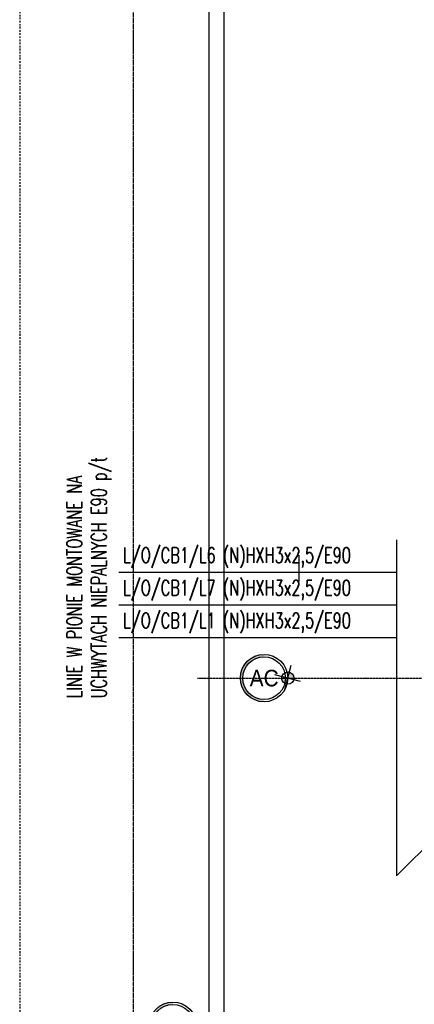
# Model space of a CAD drawing. Header units: inches. Extents: x -281236 to -70395, y 38777 to 102341.
# Tile 70 of 244: x -143554 to -143032, y 48555 to 49857. Entities that reach past the tile are written whole.
import ezdxf
from ezdxf.enums import TextEntityAlignment as Align

# ---------------------------------------------------------------- set-up
doc = ezdxf.new("R2010")
doc.units = ezdxf.units.IN
doc.header["$MEASUREMENT"] = 0
for name, pattern in [('CENTER', [2, 1.25, -0.25, 0.25, -0.25]), ('DASHDOT', [1, 0.5, -0.25, 0, -0.25]), ('DASHED', [0.75, 0.5, -0.25])]:
    doc.linetypes.add(name, pattern=pattern)
doc.layers.get('0').update_dxf_attribs({"color": 101})
for name, color, linetype in [('E35', 6, 'Continuous'), ('opis-drogowy', 7, 'Continuous'), ('Os-osie glowne', 8, 'CENTER'), ('Os-osie-opis', 8, 'Continuous'), ('Pzt-chodniki', 8, 'Continuous'), ('Pzt-drogi-hatch', 253, 'Continuous')]:
    doc.layers.add(name, color=color, linetype=linetype)
doc.styles.add('dwg_opis duży', font='ARIAL.TTF', dxfattribs={"width": 0.9})
doc.styles.add('ROMANS', font='romans', dxfattribs={"width": 0.85})

# ---------------------------------------------------------------- blocks, each defined once
blk = doc.blocks.new('_opis_osi')
blk.add_hatch(color=256).paths.add_polyline_path([(32, -32), (28.8, -32, -1), (-28.8, -32), (-32, -32, 1)])
at = {"layer": 'Defpoints'}
h = blk.add_hatch(color=256, dxfattribs=at)
h.paths.add_polyline_path([(-2.2, -8, 0.414214), (8, -2.2), (0, 0)])
h.paths.add_polyline_path([(-8, 2.2), (0, 0), (2.2, 8, 0.414214)])
for radius in [32, 28.8]:
    blk.add_circle((0, -32), radius)
for p, q in [((4.6, 17.3), (-4.6, -17.3)), ((17.3, -4.6), (-17.3, 4.6))]:
    blk.add_line(p, q, dxfattribs=at)
blk.add_circle((0, 0), 8.32, dxfattribs=at)
at = {"style": 'dwg_opis duży', "width": 0.9}
blk.add_attdef('AXNAMEV', text='', height=22.4, rotation=90, dxfattribs=at).set_placement((0, -32), align=Align.MIDDLE_CENTER)

msp = doc.modelspace()

# ---------------------------------------------------------------- linework, layer by layer
at = {"layer": 'E35'}
for p, q in [((-141951.95, 49828.65), (-143055.34, 48725.27)), ((-143055.34, 49169.32), (-143055.34, 48725.27)), ((-143055.34, 49126.14), (-143422.8, 49126.14)), ((-143055.34, 49082.96), (-143422.8, 49082.96)), ((-143055.34, 49039.77), (-143422.8, 49039.77))]:
    msp.add_line(p, q, dxfattribs=at)
at = {"layer": 'opis-drogowy'}
msp.add_line((-143184.66, 49149.37), (-143184.66, 49114.26), dxfattribs=at)
at = {"layer": 'Os-osie glowne'}
msp.add_lwpolyline([(-143318.47, 48986.7), (-138010.88, 48986.7)], dxfattribs=at)
at = {"layer": 'Pzt-chodniki'}
for p, q in [((-143303.84, 51583.69), (-143303.84, 48673.69)), ((-143303.84, 51583.69), (-143303.84, 47333.54)), ((-143283.84, 51583.69), (-143283.84, 47333.54))]:
    msp.add_line(p, q, dxfattribs=at)
at = {"layer": 'Pzt-chodniki', "linetype": 'DASHED', "ltscale": 2}
msp.add_line((-143403.84, 51542.31), (-143403.84, 46772.15), dxfattribs=at)
at = {"layer": 'Pzt-chodniki'}
msp.add_lwpolyline([(-139994.38, 52083.69), (-142783.84, 52083.69, 0.4142136), (-143283.84, 51583.69), (-143283.84, 48673.69)], format="xyb", dxfattribs=at)
at = {"layer": 'Pzt-drogi-hatch', "linetype": 'DASHDOT', "ltscale": 4}
msp.add_lwpolyline([(-137959.87, 50766.42), (-137959.87, 51503.69, 0.4142136), (-138809.87, 52353.69), (-142703.84, 52353.69, 0.4142136), (-143553.84, 51503.69), (-143553.84, 47333.55, 0.4142152), (-142703.83, 46483.55), (-142355.98, 46483.55)], format="xyb", dxfattribs=at)

# ---------------------------------------------------------------- block references
at = {"layer": 'Os-osie-opis'}
ref = msp.add_blockref('_opis_osi', (-143199.29, 48986.7), dxfattribs=dict(at, xscale=0.9799999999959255, yscale=0.9799999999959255, zscale=0.9799999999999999, rotation=270))
ref.add_attrib('AXNAMEV', 'AC', dxfattribs={"layer": '0', "height": 21.952, "style": 'dwg_opis duży', "width": 0.9}).set_placement((-143230.49, 48986.7), align=Align.MIDDLE_CENTER)
ref = msp.add_blockref('_opis_osi', (-143319.82, 48527.06), dxfattribs=dict(at, xscale=0.9799999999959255, yscale=0.9799999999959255, zscale=0.9799999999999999, rotation=270))
ref.add_attrib('AXNAMEV', 'AB', dxfattribs={"layer": '0', "height": 21.952, "style": 'dwg_opis duży', "width": 0.9}).set_placement((-143351.02, 48527.06), align=Align.MIDDLE_CENTER)

# ---------------------------------------------------------------- texts
at = {"layer": 'E35', "style": 'ROMANS', "width": 0.7}
for s, p in [('UCHWYTACH NIEPALNYCH E90 p/t', (-143439.17, 48959.87)), ('LINIE W PIONIE MONTOWANE NA ', (-143471.54, 48959.87))]:
    msp.add_text(s, height=20, rotation=90, dxfattribs=at).set_placement(p)
for s, p in [('L/O/CB1/L6 (N)HXH3x2,5/E90', (-143417.03, 49139.2)), ('L/O/CB1/L7 (N)HXH3x2,5/E90', (-143417.03, 49096.02)), ('L/O/CB1/L1 (N)HXH3x2,5/E90', (-143417.03, 49052.84))]:
    msp.add_text(s, height=20, dxfattribs=at).set_placement(p)

doc.saveas('drawing.dxf')
